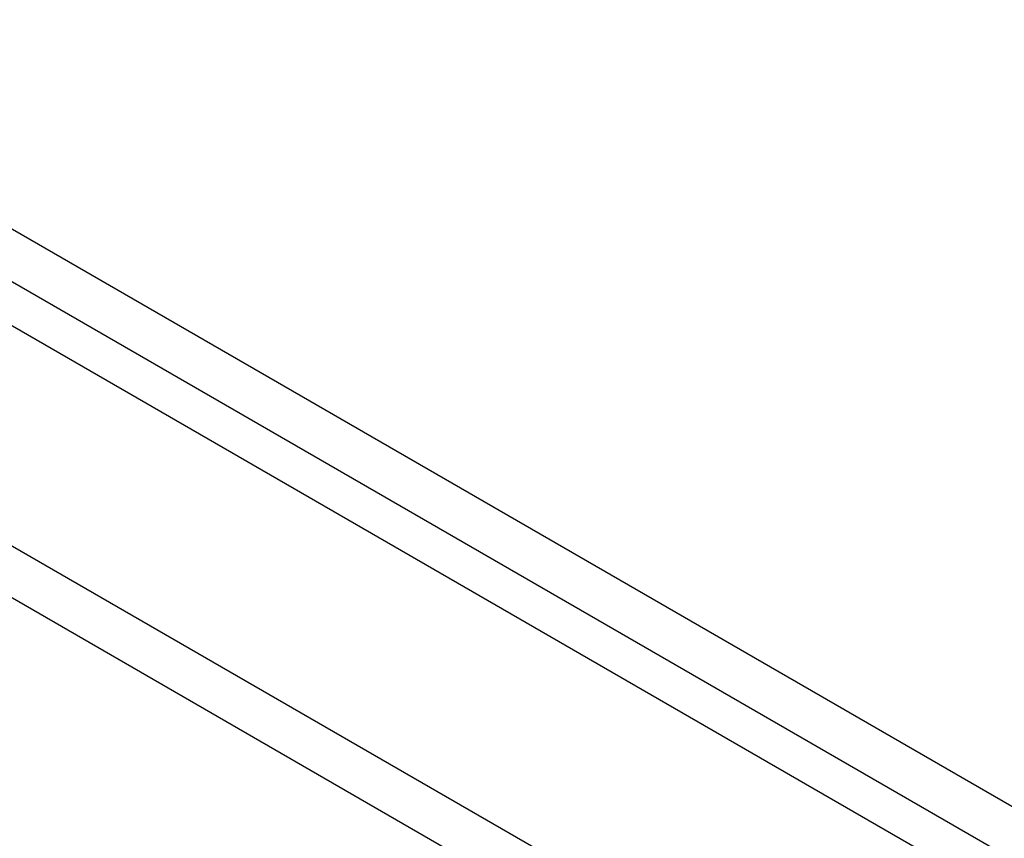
# Model space of a CAD drawing. Header units: inches. Extents: x 25 to 627, y 68 to 290.
# Tile 190 of 250: x 569.85 to 572.9, y 261.86 to 264.39. Entities that reach past the tile are written whole.
import ezdxf

# ---------------------------------------------------------------- set-up
doc = ezdxf.new("R2010")
doc.units = ezdxf.units.IN
doc.header["$MEASUREMENT"] = 0
doc.layers.add('Visible Edges(ANSI)', color=7, linetype='Continuous', lineweight=25)
doc.layers.add('Visible Tangent Edges(ANSI)', color=7, linetype='Continuous', lineweight=25)

msp = doc.modelspace()

# ---------------------------------------------------------------- linework, layer by layer
at = {"layer": 'Visible Edges(ANSI)'}
msp.add_line((533.857, 284.211), (576.0041, 259.8773), dxfattribs=at)
at = {"layer": 'Visible Tangent Edges(ANSI)'}
for p, q in [((576.2749, 260.0189), (533.9885, 284.4329)), ((533.9185, 284.3117), (576.2049, 259.8976)), ((533.2666, 283.8701), (575.4137, 259.5364)), ((575.3437, 259.4152), (533.1966, 283.7488))]:
    msp.add_line(p, q, dxfattribs=at)

doc.saveas('drawing.dxf')
